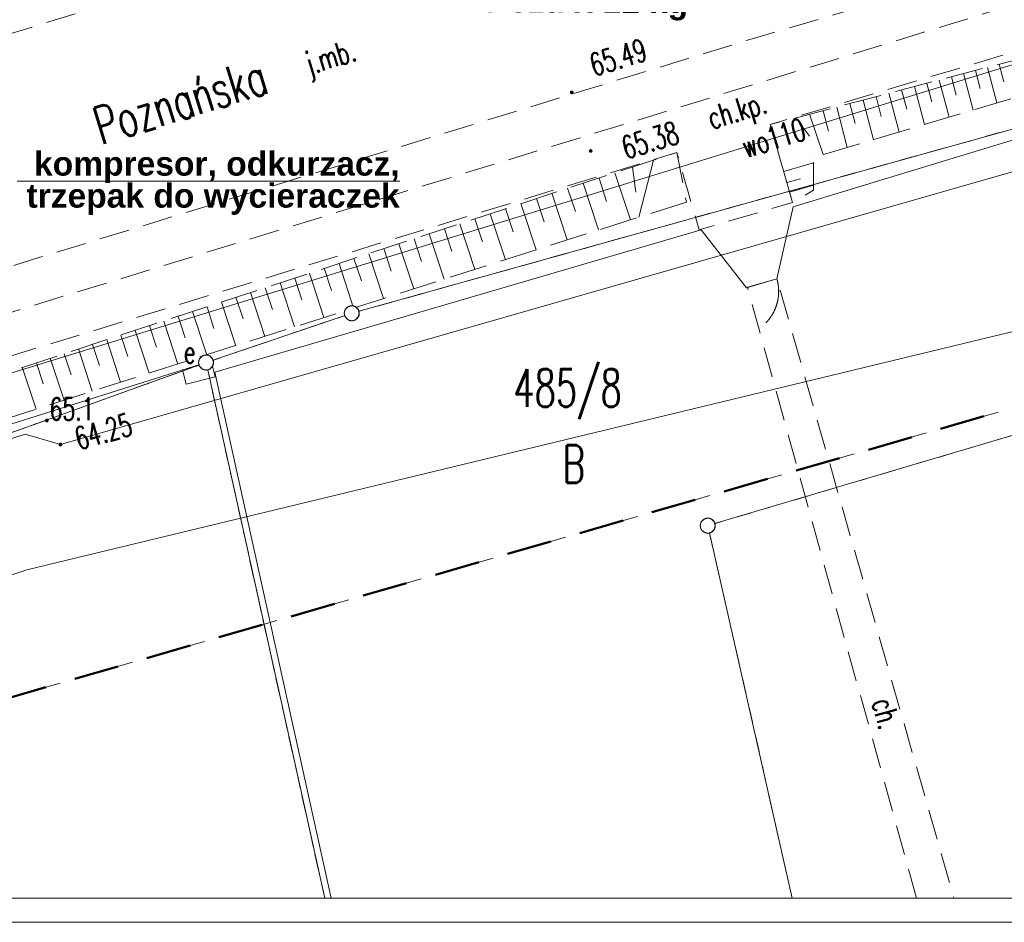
# Model space of a CAD drawing. Header units: millimetres. Extents: x 6487905018 to 6488192500, y 5882180700 to 5882375224.
# Tile 21 of 256: x 6488011405 to 6488044179, y 5882180700 to 5882210738. Entities that reach past the tile are written whole.
import ezdxf
from ezdxf.xclip import XClip

# ---------------------------------------------------------------- set-up
doc = ezdxf.new("R2010")
doc.units = ezdxf.units.MM
doc.header["$MEASUREMENT"] = 0
doc.header["$XCLIPFRAME"] = 2
for name, pattern in [('L_0_03', [1000, 500, -500]), ('L_0_04', [1500, 1000, -500]), ('L_0_05', [1750, 1250, -500]), ('L_0_08', [2500, 1500, -1000]), ('Wipeout_Contour', [1000, 0, -1000])]:
    doc.linetypes.add(name, pattern=pattern)
for name, color, linetype in [('Mapa cyfrowa', 7, 'Continuous'), ('Zamość 06.10._2_202_Punkt_graniczny_stabilizowany_trwale', 7, 'Continuous'), ('Zamość 06.10._2_Mapa cyfrowa', 7, 'Continuous')]:
    doc.layers.add(name, color=color, linetype=linetype)
for name, color, linetype, lineweight in [('OPIS PLAN_Nr_pióra__1', 7, 'Continuous', 0), ('OPIS PLAN_Nr_pióra__7', 7, 'Continuous', 5), ('tabelka i ramka_Nr_pióra__1', 7, 'Continuous', 0), ('teren zielony_Nr_pióra__157', 93, 'Continuous', 0), ('Zakres_Nr_pióra__141', 7, 'Continuous', 50), ('Zamość 06.10._2_000_Inne__niezydentyfikowane__Nr_pióra__7', 7, 'Continuous', 5), ('Zamość 06.10._2_0_Nr_pióra__7', 7, 'Continuous', 5), ('Zamość 06.10._2_202_Punkt_graniczny_stabilizowany_trwale_Nr_pióra__7', 7, 'Continuous', 5), ('Zamość 06.10._2_210_Oznaczenie_uzytku_Nr_pióra__96', 8, 'Continuous', 15), ('Zamość 06.10._2_211_Nr_dzialki_Nr_pióra__96', 8, 'Continuous', 15), ('Zamość 06.10._2_217_Granica_konturu_klasyfikcyjnego_Nr_pióra__96', 8, 'Continuous', 15), ('Zamość 06.10._2_218_Granica_uzytku_Nr_pióra__96', 8, 'Continuous', 15), ('Zamość 06.10._2_219_Linia_granicy_Nr_pióra__96', 8, 'Continuous', 15), ('Zamość 06.10._2_994_Nazwa_ulicy_Nr_pióra__7', 7, 'Continuous', 5), ('Zamość 06.10._2_chodnik__powierzchnia__Atr17_Nr_pióra__7', 7, 'Continuous', 5), ('Zamość 06.10._2_chodnik__powierzchnia__Nr_pióra__7', 7, 'Continuous', 5), ('Zamość 06.10._2_furtka__linia____symbol_Nr_pióra__7', 7, 'Continuous', 5), ('Zamość 06.10._2_furtka__linia__Nr_pióra__7', 7, 'Continuous', 5), ('Zamość 06.10._2_jezdnia__powierzchnia__Atr17_Nr_pióra__7', 7, 'Continuous', 5), ('Zamość 06.10._2_jezdnia__powierzchnia__Nr_pióra__7', 7, 'Continuous', 5), ('Zamość 06.10._2_ogrodzenie_trwale__linia__Nr_pióra__7', 7, 'Continuous', 5), ('Zamość 06.10._2_opis_h_Nr_pióra__7', 7, 'Continuous', 5), ('Zamość 06.10._2_przewod_elektroenergetyczny__linia__Nr_pióra__1', 7, 'Continuous', 0), ('Zamość 06.10._2_przewod_telekomunikacyjny__linia__Nr_pióra__30', 7, 'Continuous', 5), ('Zamość 06.10._2_przewod_wodociagowy__linia__Atr1_Nr_pióra__7', 7, 'Continuous', 5), ('Zamość 06.10._2_przewod_wodociagowy__linia__Nr_pióra__5', 7, 'Continuous', 5), ('Zamość 06.10._2_punkt_o_okreslonej_wysokosci__siec_elektroenergetyczna__Atr2_Nr_pióra__7', 7, 'Continuous', 5), ('Zamość 06.10._2_punkt_o_okreslonej_wysokosci__siec_elektroenergetyczna__Nr_pióra__7', 7, 'Continuous', 5), ('Zamość 06.10._2_punkt_wysokosciowy_naturalny_Atr2_Nr_pióra__7', 7, 'Continuous', 5), ('Zamość 06.10._2_punkt_wysokosciowy_naturalny_Nr_pióra__7', 7, 'Continuous', 5), ('Zamość 06.10._2_rura_ochronna___przewod_elektroenergetyczny__linia__Nr_pióra__7', 7, 'Continuous', 5), ('Zamość 06.10._2_skarpa_nieumocniona__powierzchnia__Nr_pióra__7', 7, 'Continuous', 5), ('Zamość 06.10._2_szafa_elektroenergetyczna__punkt__Atr17_Nr_pióra__7', 7, 'Continuous', 5), ('Zamość 06.10._2_szafa_elektroenergetyczna__punkt__Nr_pióra__7', 7, 'Continuous', 5), ('Zamość 06.10._2_Zakres_Nr_pióra__7', 7, 'Continuous', 5)]:
    doc.layers.add(name, color=color, linetype=linetype, lineweight=lineweight)
doc.styles.add('GENERATED_STYLE_1', font='Simplex.shx')
doc.styles.add('GENERATED_STYLE_2', font='txt')
doc.linetypes.add('L_0_15_SHX', pattern='A,0,[3,PZT Orlen Zamość.pdf1.Shx,S=30.952381,R=0,X=0,Y=2.22045e-16],-7500,0', length=7500)

# ---------------------------------------------------------------- blocks, each defined once
blk = doc.blocks.new('Rysunek_1_2')
at = {"color": 254, "linetype": 'Wipeout_Contour', "lineweight": 0, "ltscale": 70061284114.24681}
blk.add_wipeout([(6487915525.867126, 5882181505.900702), (6488146644.289524, 5882181505.900702), (6488146644.289524, 5882373115.540435), (6488107628.768834, 5882373115.540435), (6488107628.768834, 5882320263.490532), (6488101226.436201, 5882320263.490532), (6488101226.436201, 5882373115.540435), (6487915525.867126, 5882373115.540435)], dxfattribs=at).dxf.layer = 'Zamość 06.10._2_Mapa cyfrowa'
at = {"layer": 'Zamość 06.10._2_0_Nr_pióra__7', "linetype": 'Continuous'}
for points in [[(6488029780.000001, 5882208274.723075, 1), (6488029780.000001, 5882208365.276926, 1)], [(6488030410, 5882206324.723074, 1), (6488030410, 5882206415.276926, 1)]]:
    blk.add_hatch(color=256, dxfattribs=at).paths.add_polyline_path(points)
at = {"layer": 'Zamość 06.10._2_punkt_o_okreslonej_wysokosci__siec_elektroenergetyczna__Nr_pióra__7', "linetype": 'Continuous'}
blk.add_hatch(color=256, dxfattribs=at).paths.add_polyline_path([(6488012760, 5882196555, 1), (6488012760, 5882196645, 1)])
at = {"layer": 'Zamość 06.10._2_punkt_wysokosciowy_naturalny_Nr_pióra__7', "linetype": 'Continuous'}
blk.add_hatch(color=256, dxfattribs=at).paths.add_polyline_path([(6488012310, 5882197355.000001, 1), (6488012310, 5882197445, 1)])
at = {"layer": 'Zamość 06.10._2_000_Inne__niezydentyfikowane__Nr_pióra__7', "linetype": 'Continuous', "flags": 128}
for points in [[(6488044010, 5882209260), (6488044160, 5882208670)], [(6488042820.000001, 5882208950), (6488043140, 5882207730.000001)], [(6488043220, 5882209050), (6488043380, 5882208450)], [(6488043620, 5882209150.000001), (6488043930, 5882207970)], [(6488041600, 5882208620), (6488041770, 5882208000)], [(6488042010, 5882208730.000001), (6488042340, 5882207490)], [(6488042420, 5882208840), (6488042580, 5882208230.000001)], [(6488040340, 5882208290), (6488040680, 5882207000)], [(6488040760, 5882208400.000001), (6488040930, 5882207760)], [(6488041190.000001, 5882208510), (6488041520, 5882207250)], [(6488039040, 5882207950), (6488039210, 5882207280)], [(6488039480.000001, 5882208060), (6488039820.000001, 5882206740)], [(6488039910, 5882208180), (6488040080, 5882207520)], [(6488037700, 5882207590), (6488038150.000001, 5882206250)], [(6488038150.000001, 5882207710), (6488038330, 5882207030)], [(6488038600, 5882207830), (6488038950, 5882206480.000001)], [(6488037240.000001, 5882207470), (6488037700, 5882206860)], [(6488032500, 5882206060), (6488032010, 5882204170)], [(6488036840, 5882205690.000001), (6488037830, 5882205970)], [(6488031220, 5882205640), (6488031740.000001, 5882204080)], [(6488031800, 5882205830), (6488031910, 5882205000)], [(6488030160, 5882205300), (6488030670, 5882203740)], [(6488030690.000001, 5882205470), (6488030940.000001, 5882204690.000001)], [(6488036940.000001, 5882205320), (6488037390, 5882205440.000001)], [(6488029120, 5882204960), (6488029630, 5882203410)], [(6488029640, 5882205130), (6488029900.000001, 5882204350)], [(6488037030.000001, 5882205000), (6488037830, 5882205230.000001)], [(6488028090, 5882204620), (6488028600, 5882203080)], [(6488028610.000001, 5882204790), (6488028860.000001, 5882204010)], [(6488027580, 5882204450), (6488027830, 5882203680)], [(6488026560, 5882204110), (6488026810, 5882203350)], [(6488027070.000001, 5882204280), (6488027570.000001, 5882202750)], [(6488025540, 5882203780), (6488025790, 5882203020)], [(6488026050, 5882203950), (6488026550, 5882202430)], [(6488024530.000001, 5882203450), (6488024780.000001, 5882202690.000001)], [(6488025040, 5882203610), (6488025530.000001, 5882202100)], [(6488023530.000001, 5882203120), (6488023770, 5882202370)], [(6488024030.000001, 5882203280), (6488024520, 5882201780)], [(6488022530.000001, 5882202790), (6488022780.000001, 5882202050)], [(6488023030.000001, 5882202950), (6488023520, 5882201460)], [(6488021540, 5882202470), (6488021780.000001, 5882201730.000001)], [(6488022040, 5882202630), (6488022520, 5882201140)], [(6488020560, 5882202140), (6488020800, 5882201410)], [(6488021050, 5882202300), (6488021530.000001, 5882200830)], [(6488019580, 5882201820), (6488019820.000001, 5882201090)], [(6488020070.000001, 5882201980.000001), (6488020550, 5882200520)], [(6488018120, 5882201340), (6488018600, 5882199890)], [(6488018600, 5882201500), (6488018840, 5882200780)], [(6488019090, 5882201660), (6488019570.000001, 5882200200)], [(6488017160, 5882201030), (6488017630, 5882199590)], [(6488017640, 5882201180), (6488017870, 5882200460)], [(6488016200, 5882200710), (6488016670, 5882199280)], [(6488016680, 5882200870), (6488016910, 5882200150.000001)], [(6488015250, 5882200400.000001), (6488015710, 5882198980.000001)], [(6488015720, 5882200550), (6488015960, 5882199840)], [(6488014300, 5882200090), (6488014760, 5882198680)], [(6488014770, 5882200240), (6488015000, 5882199530)], [(6488013360.000001, 5882199780), (6488013820.000001, 5882198380)], [(6488013830, 5882199930), (6488014060, 5882199230.000001)], [(6488012420, 5882199470), (6488012880, 5882198080)], [(6488012890, 5882199620), (6488013120, 5882198920)], [(6488011490.000001, 5882199170), (6488011950, 5882197780)], [(6488011960, 5882199320), (6488012190.000001, 5882198620)]]:
    blk.add_lwpolyline(points, dxfattribs=at)
at = {"layer": 'Zamość 06.10._2_0_Nr_pióra__7', "linetype": 'Continuous'}
for p, q in [((6488035940.000001, 5882210150.000001), (6488035940.05, 5882210150.000001)), ((6488044010, 5882209260), (6488044010.05, 5882209260)), ((6488042820.000001, 5882208950), (6488042820.05, 5882208950)), ((6488043220, 5882209050), (6488043220.05, 5882209050)), ((6488043620, 5882209150.000001), (6488043620.05, 5882209150.000001)), ((6488041600, 5882208620), (6488041600.05, 5882208620)), ((6488042010, 5882208730.000001), (6488042010.05, 5882208730.000001)), ((6488042420, 5882208840), (6488042420.05, 5882208840)), ((6488044160, 5882208670), (6488044160.05, 5882208670)), ((6488029780.000001, 5882208320), (6488029780.05, 5882208320)), ((6488040340, 5882208290), (6488040340.05, 5882208290)), ((6488040760, 5882208400.000001), (6488040760.05, 5882208400.000001)), ((6488041190.000001, 5882208510), (6488041190.05, 5882208510)), ((6488042580, 5882208230.000001), (6488042580.05, 5882208230.000001)), ((6488043380, 5882208450), (6488043380.05, 5882208450)), ((6488039040, 5882207950), (6488039040.05, 5882207950)), ((6488039480.000001, 5882208060), (6488039480.05, 5882208060)), ((6488039910, 5882208180), (6488039910.05, 5882208180)), ((6488041770, 5882208000), (6488041770.05, 5882208000)), ((6488043930, 5882207970), (6488043930.05, 5882207970)), ((6488032800, 5882207650.000001), (6488032800.05, 5882207650.000001)), ((6488037700, 5882207590), (6488037700.05, 5882207590)), ((6488038150.000001, 5882207710), (6488038150.05, 5882207710)), ((6488038600, 5882207830), (6488038600.05, 5882207830)), ((6488040930, 5882207760), (6488040930.05, 5882207760)), ((6488043140, 5882207730.000001), (6488043140.05, 5882207730.000001)), ((6488036390, 5882207250), (6488036390.05, 5882207250)), ((6488037240.000001, 5882207470), (6488037240.05, 5882207470)), ((6488039210, 5882207280), (6488039210.05, 5882207280)), ((6488040080, 5882207520), (6488040080.05, 5882207520)), ((6488041520, 5882207250), (6488041520.05, 5882207250)), ((6488042340, 5882207490), (6488042340.05, 5882207490)), ((6488038330, 5882207030), (6488038330.05, 5882207030)), ((6488040680, 5882207000), (6488040680.05, 5882207000)), ((6488037700, 5882206860), (6488037700.05, 5882206860)), ((6488039820.000001, 5882206740), (6488039820.05, 5882206740)), ((6488030410, 5882206370), (6488030410.05, 5882206370)), ((6488033280.000001, 5882206320), (6488033280.05, 5882206320)), ((6488038950, 5882206480.000001), (6488038950.05, 5882206480.000001)), ((6488032500, 5882206060), (6488032500.05, 5882206060)), ((6488037830, 5882206150.000001), (6488037830.05, 5882206150.000001)), ((6488037830, 5882205970), (6488037830.05, 5882205970)), ((6488038150.000001, 5882206250), (6488038150.05, 5882206250)), ((6488031220, 5882205640), (6488031220.05, 5882205640)), ((6488031800, 5882205830), (6488031800.05, 5882205830)), ((6488036840, 5882205690.000001), (6488036840.05, 5882205690.000001)), ((6488030160, 5882205300), (6488030160.05, 5882205300)), ((6488030690.000001, 5882205470), (6488030690.05, 5882205470)), ((6488036940.000001, 5882205320), (6488036940.05, 5882205320)), ((6488037390, 5882205440.000001), (6488037390.05, 5882205440.000001)), ((6488029120, 5882204960), (6488029120.05, 5882204960)), ((6488029640, 5882205130), (6488029640.05, 5882205130)), ((6488031910, 5882205000), (6488031910.05, 5882205000)), ((6488037030.000001, 5882205000), (6488037030.05, 5882205000)), ((6488037830, 5882205230.000001), (6488037830.05, 5882205230.000001)), ((6488037830, 5882205070), (6488037830.05, 5882205070)), ((6488028090, 5882204620), (6488028090.05, 5882204620)), ((6488028610.000001, 5882204790), (6488028610.05, 5882204790)), ((6488030940.000001, 5882204690.000001), (6488030940.05, 5882204690.000001)), ((6488033600, 5882204670), (6488033600.05, 5882204670)), ((6488037130, 5882204650.000001), (6488037130.05, 5882204650.000001)), ((6488027580, 5882204450), (6488027580.05, 5882204450)), ((6488029900.000001, 5882204350), (6488029900.05, 5882204350)), ((6488037150.000001, 5882204510), (6488037150.05, 5882204510)), ((6488026560, 5882204110), (6488026560.05, 5882204110)), ((6488027070.000001, 5882204280), (6488027070.05, 5882204280)), ((6488028860.000001, 5882204010), (6488028860.05, 5882204010)), ((6488031740.000001, 5882204080), (6488031740.05, 5882204080)), ((6488032010, 5882204170), (6488032010.05, 5882204170)), ((6488025540, 5882203780), (6488025540.05, 5882203780)), ((6488026050, 5882203950), (6488026050.05, 5882203950)), ((6488027830, 5882203680), (6488027830.05, 5882203680)), ((6488030670, 5882203740), (6488030670.05, 5882203740)), ((6488034020, 5882203750), (6488034020.05, 5882203750)), ((6488034090, 5882203750), (6488034090.05, 5882203750)), ((6488024530.000001, 5882203450), (6488024530.05, 5882203450)), ((6488025040, 5882203610), (6488025040.05, 5882203610)), ((6488026810, 5882203350), (6488026810.05, 5882203350)), ((6488029630, 5882203410), (6488029630.05, 5882203410)), ((6488023530.000001, 5882203120), (6488023530.05, 5882203120)), ((6488024030.000001, 5882203280), (6488024030.05, 5882203280)), ((6488025790, 5882203020), (6488025790.05, 5882203020)), ((6488028600, 5882203080), (6488028600.05, 5882203080)), ((6488012080, 5882202830), (6488012080.05, 5882202830)), ((6488022530.000001, 5882202790), (6488022530.05, 5882202790)), ((6488023030.000001, 5882202950), (6488023030.05, 5882202950)), ((6488024780.000001, 5882202690.000001), (6488024780.05, 5882202690.000001)), ((6488027570.000001, 5882202750), (6488027570.05, 5882202750)), ((6488021540, 5882202470), (6488021540.05, 5882202470)), ((6488022040, 5882202630), (6488022040.05, 5882202630)), ((6488023770, 5882202370), (6488023770.05, 5882202370)), ((6488026550, 5882202430), (6488026550.05, 5882202430)), ((6488020560, 5882202140), (6488020560.05, 5882202140)), ((6488021050, 5882202300), (6488021050.05, 5882202300)), ((6488022780.000001, 5882202050), (6488022780.05, 5882202050)), ((6488025530.000001, 5882202100), (6488025530.05, 5882202100)), ((6488036610.000001, 5882202110), (6488036610.05, 5882202110)), ((6488019580, 5882201820), (6488019580.05, 5882201820)), ((6488020070.000001, 5882201980.000001), (6488020070.05, 5882201980.000001)), ((6488021780.000001, 5882201730.000001), (6488021780.05, 5882201730.000001)), ((6488024520, 5882201780), (6488024520.05, 5882201780)), ((6488035600, 5882201820), (6488035600.05, 5882201820)), ((6488035630, 5882201840), (6488035630.05, 5882201840)), ((6488018120, 5882201340), (6488018120.05, 5882201340)), ((6488018600, 5882201500), (6488018600.05, 5882201500)), ((6488019090, 5882201660), (6488019090.05, 5882201660)), ((6488020800, 5882201410), (6488020800.05, 5882201410)), ((6488023520, 5882201460), (6488023520.05, 5882201460)), ((6488017160, 5882201030), (6488017160.05, 5882201030)), ((6488017640, 5882201180), (6488017640.05, 5882201180)), ((6488019820.000001, 5882201090), (6488019820.05, 5882201090)), ((6488036624.098012, 5882201332.704735), (6488036624.148011, 5882201332.704735)), ((6488016200, 5882200710), (6488016200.05, 5882200710)), ((6488016680, 5882200870), (6488016680.05, 5882200870)), ((6488018840, 5882200780), (6488018840.05, 5882200780)), ((6488021530.000001, 5882200830), (6488021530.05, 5882200830)), ((6488015250, 5882200400.000001), (6488015250.05, 5882200400.000001)), ((6488015720, 5882200550), (6488015720.05, 5882200550)), ((6488017870, 5882200460), (6488017870.05, 5882200460)), ((6488020550, 5882200520), (6488020550.05, 5882200520)), ((6488036247.901197, 5882200653.468664), (6488036247.951198, 5882200653.468664)), ((6488014300, 5882200090), (6488014300.05, 5882200090)), ((6488014770, 5882200240), (6488014770.05, 5882200240)), ((6488016910, 5882200150.000001), (6488016910.05, 5882200150.000001)), ((6488019570.000001, 5882200200), (6488019570.05, 5882200200)), ((6488013360.000001, 5882199780), (6488013360.05, 5882199780)), ((6488013830, 5882199930), (6488013830.05, 5882199930)), ((6488015960, 5882199840), (6488015960.05, 5882199840)), ((6488018600, 5882199890), (6488018600.05, 5882199890)), ((6488012420, 5882199470), (6488012420.05, 5882199470)), ((6488012890, 5882199620), (6488012890.05, 5882199620)), ((6488015000, 5882199530), (6488015000.05, 5882199530)), ((6488011490.000001, 5882199170), (6488011490.05, 5882199170)), ((6488011960, 5882199320), (6488011960.05, 5882199320)), ((6488014060, 5882199230.000001), (6488014060.05, 5882199230.000001)), ((6488016670, 5882199280), (6488016670.05, 5882199280)), ((6488016823.575043, 5882199087.982054), (6488016823.625042, 5882199087.982054)), ((6488013120, 5882198920), (6488013120.05, 5882198920)), ((6488015710, 5882198980.000001), (6488015710.05, 5882198980.000001)), ((6488017916.424958, 5882198852.017945), (6488017916.474958, 5882198852.017945)), ((6488012190.000001, 5882198620), (6488012190.05, 5882198620)), ((6488014760, 5882198680), (6488014760.05, 5882198680)), ((6488016947.759382, 5882198603.649266), (6488016947.809381, 5882198603.649266)), ((6488012880, 5882198080), (6488012880.05, 5882198080)), ((6488013820.000001, 5882198380), (6488013820.05, 5882198380)), ((6488011950, 5882197780), (6488011950.05, 5882197780)), ((6488012310, 5882197400.000001), (6488012310.05, 5882197400.000001)), ((6488011590, 5882196940.000001), (6488011590.05, 5882196940.000001)), ((6488012760, 5882196600), (6488012760.05, 5882196600)), ((6488012760, 5882196600), (6488012760.05, 5882196600)), ((6488011640, 5882192430), (6488011640.05, 5882192430))]:
    blk.add_line(p, q, dxfattribs=at)
for centre in [(6488029780.000001, 5882208320), (6488030410, 5882206370)]:
    blk.add_circle(centre, 45.276926, dxfattribs=at)
at = {"layer": 'Zamość 06.10._2_202_Punkt_graniczny_stabilizowany_trwale_Nr_pióra__7', "linetype": 'Continuous'}
for p, q in [((6488022460, 5882200970), (6488022460.05, 5882200970)), ((6488017610.000001, 5882199330), (6488017610.05, 5882199330)), ((6488034310, 5882193900.000001), (6488034310.05, 5882193900.000001))]:
    blk.add_line(p, q, dxfattribs=at)
at = {"layer": 'Zamość 06.10._2_217_Granica_konturu_klasyfikcyjnego_Nr_pióra__96', "linetype": 'L_0_03', "flags": 128}
for points in [[(6488017610.000001, 5882199330), (6487996810, 5882191830)], [(6488021557.218303, 5882181505.900702), (6488017610.000001, 5882199330)]]:
    blk.add_lwpolyline(points, dxfattribs=at)
at = {"layer": 'Zamość 06.10._2_218_Granica_uzytku_Nr_pióra__96', "linetype": 'L_0_03', "flags": 128}
for points in [[(6488063290, 5882212350), (6488022460, 5882200970)], [(6488022460, 5882200970), (6488063290, 5882212350)], [(6488022460, 5882200970), (6488017610.000001, 5882199330)], [(6488017610.000001, 5882199330), (6488022460, 5882200970)], [(6488034310, 5882193900.000001), (6488057330, 5882200720)], [(6488017610.000001, 5882199330), (6487996810, 5882191830)], [(6487996810, 5882191830), (6488017610.000001, 5882199330)], [(6488021557.218303, 5882181505.900702), (6488017610.000001, 5882199330)], [(6488017610.000001, 5882199330), (6488021557.218303, 5882181505.900702)], [(6488037119.329174, 5882181505.900702), (6488034310, 5882193900.000001)]]:
    blk.add_lwpolyline(points, dxfattribs=at)
at = {"layer": 'Zamość 06.10._2_219_Linia_granicy_Nr_pióra__96', "linetype": 'Continuous', "flags": 128}
for points in [[(6488022460, 5882200970), (6488063290, 5882212350)], [(6488017610.000001, 5882199330), (6488022460, 5882200970)], [(6488034310, 5882193900.000001), (6488057330, 5882200720)], [(6487968870, 5882181770), (6488017610.000001, 5882199330)], [(6487970110.000001, 5882184340), (6488017610.000001, 5882199330)], [(6488017610.000001, 5882199330), (6488021556.449422, 5882181505.900702)], [(6488034310, 5882193900.000001), (6488037119.329174, 5882181505.900702)]]:
    blk.add_lwpolyline(points, dxfattribs=at)
at = {"layer": 'Zamość 06.10._2_chodnik__powierzchnia__Nr_pióra__7', "linetype": 'L_0_04', "flags": 128}
blk.add_lwpolyline([(6488050520, 5882213090), (6488051300, 5882212760), (6488052220, 5882211970), (6488036390, 5882207250), (6488037130, 5882204650.000001), (6488034020, 5882203750), (6488033280.000001, 5882206320), (6488009550, 5882199070), (6487990500, 5882192600), (6487990680, 5882193600), (6487990840, 5882194250), (6488009130, 5882200390), (6488032800, 5882207650.000001)], close=True, dxfattribs=at)
blk.add_lwpolyline([(6488041252.150425, 5882181505.900702), (6488035630, 5882201840), (6488036610.000001, 5882202110), (6488042502.707196, 5882181505.900702)], dxfattribs=at)
at = {"layer": 'Zamość 06.10._2_furtka__linia____symbol_Nr_pióra__7', "linetype": 'Continuous'}
blk.add_arc((6488035168.526716, 5882201695.080134), 1500.001242, 316.0200126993, 16.0581624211, dxfattribs=at)
at = {"layer": 'Zamość 06.10._2_furtka__linia__Nr_pióra__7', "linetype": 'Continuous', "flags": 128}
blk.add_lwpolyline([(6488036610.000001, 5882202110), (6488035600, 5882201820)], dxfattribs=at)
at = {"layer": 'Zamość 06.10._2_furtka__linia__Nr_pióra__7', "linetype": 'Continuous'}
blk.add_arc((6488035168.251867, 5882201696.040676), 1500, 316.0016393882, 16.0200000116, dxfattribs=at)
at = {"layer": 'Zamość 06.10._2_jezdnia__powierzchnia__Nr_pióra__7', "linetype": 'L_0_04', "flags": 128}
blk.add_lwpolyline([(6487937199.926741, 5882181505.900702), (6487944120, 5882186480.000001), (6487955420, 5882192270), (6487968700, 5882197150.000001), (6487987180, 5882202890), (6488010660, 5882210140), (6488034760, 5882217530), (6488040000, 5882219130), (6488059610.000001, 5882225210), (6488075310, 5882230370), (6488081470, 5882233630), (6488086160, 5882236070), (6488088060, 5882236830), (6488096848.98959, 5882239382.959795), (6488095756.069768, 5882228162.316289), (6488092220, 5882227070), (6488065320.000001, 5882218790), (6488063880, 5882216950), (6488050800, 5882212990), (6488048420, 5882213800), (6488035940.000001, 5882210150.000001), (6488012080, 5882202830), (6487993710, 5882197150.000001), (6487982400.000001, 5882193450), (6487970620, 5882189820), (6487957710, 5882185050), (6487951012.646, 5882181505.900702)], dxfattribs=at)
at = {"layer": 'Zamość 06.10._2_ogrodzenie_trwale__linia__Nr_pióra__7', "linetype": 'L_0_15_SHX'}
blk.add_line((6488034090, 5882203750), (6488035600, 5882201820), dxfattribs=at)
at = {"layer": 'Zamość 06.10._2_ogrodzenie_trwale__linia__Nr_pióra__7', "linetype": 'Continuous'}
blk.add_line((6488034090, 5882203750), (6488035600, 5882201820), dxfattribs=at)
at = {"layer": 'Zamość 06.10._2_ogrodzenie_trwale__linia__Nr_pióra__7', "linetype": 'L_0_15_SHX', "flags": 128}
for points in [[(6488036610.000001, 5882202110), (6488037150.000001, 5882204510), (6488053490.000001, 5882209480.000001)], [(6488021777.316206, 5882181505.900702), (6488017900.000001, 5882199010), (6488034090, 5882203750)]]:
    blk.add_lwpolyline(points, dxfattribs=at)
at = {"layer": 'Zamość 06.10._2_ogrodzenie_trwale__linia__Nr_pióra__7', "linetype": 'Continuous', "flags": 128}
for points in [[(6488036610.000001, 5882202110), (6488037150.000001, 5882204510), (6488053490.000001, 5882209480.000001)], [(6488021777.316206, 5882181505.900702), (6488017900.000001, 5882199010), (6488034090, 5882203750)]]:
    blk.add_lwpolyline(points, dxfattribs=at)
at = {"layer": 'Zamość 06.10._2_przewod_elektroenergetyczny__linia__Nr_pióra__1', "linetype": 'Continuous', "flags": 128}
blk.add_lwpolyline([(6487966584.735785, 5882181505.900702), (6487969110.000001, 5882182650.000001), (6487969400.000001, 5882182640), (6487973710, 5882184040), (6487980090, 5882186310), (6487982110.000001, 5882187090), (6487986770, 5882188870), (6487992300, 5882190680), (6488011590, 5882196940.000001), (6488012760, 5882196600), (6488070050, 5882213020), (6488088720, 5882218650.000001), (6488095014.036757, 5882220544.110717)], dxfattribs=at)
at = {"layer": 'Zamość 06.10._2_przewod_telekomunikacyjny__linia__Nr_pióra__30', "linetype": 'Continuous', "flags": 128}
blk.add_lwpolyline([(6487978615.605294, 5882181505.900702), (6487978790, 5882181590), (6488011640, 5882192430), (6488047410, 5882201070), (6488078060, 5882210450), (6488094651.428349, 5882216821.331065)], dxfattribs=at)
at = {"layer": 'Zamość 06.10._2_przewod_wodociagowy__linia__Nr_pióra__5', "linetype": 'Continuous', "flags": 128}
blk.add_lwpolyline([(6487961888.490653, 5882181505.900702), (6487970920, 5882184990), (6487985810, 5882190440.000001), (6488011250, 5882199020), (6488052190.000001, 5882211630), (6488091710, 5882222110), (6488092020, 5882222160)], dxfattribs=at)
at = {"layer": 'Zamość 06.10._2_punkt_o_okreslonej_wysokosci__siec_elektroenergetyczna__Nr_pióra__7', "linetype": 'Continuous'}
blk.add_circle((6488012760, 5882196600), 45, dxfattribs=at)
at = {"layer": 'Zamość 06.10._2_punkt_wysokosciowy_naturalny_Nr_pióra__7', "linetype": 'Continuous'}
blk.add_circle((6488012310, 5882197400.000001), 45, dxfattribs=at)
at = {"layer": 'Zamość 06.10._2_rura_ochronna___przewod_elektroenergetyczny__linia__Nr_pióra__7', "linetype": 'Continuous', "flags": 128}
blk.add_lwpolyline([(6488012760, 5882196600), (6488070050, 5882213020)], dxfattribs=at)
at = {"layer": 'Zamość 06.10._2_skarpa_nieumocniona__powierzchnia__Nr_pióra__7', "linetype": 'L_0_05', "flags": 128}
for points in [[(6488051100, 5882210100), (6488037830, 5882206150.000001), (6488037830, 5882205070), (6488037130, 5882204650.000001), (6488036390, 5882207250), (6488050470, 5882210960)], [(6488033600, 5882204670), (6487995830, 5882192650.000001), (6487995490.000001, 5882193910), (6488033280.000001, 5882206320)]]:
    blk.add_lwpolyline(points, close=True, dxfattribs=at)
at = {"layer": 'Zamość 06.10._2_szafa_elektroenergetyczna__punkt__Nr_pióra__7', "linetype": 'Continuous', "flags": 128}
for points in [[(6488016823.575043, 5882199087.982054), (6488017792.240619, 5882199336.350734)], [(6488016947.759382, 5882198603.649266), (6488016823.575043, 5882199087.982054)], [(6488017916.424958, 5882198852.017945), (6488017792.240619, 5882199336.350734)], [(6488016947.759382, 5882198603.649266), (6488017916.424958, 5882198852.017945)]]:
    blk.add_lwpolyline(points, dxfattribs=at)
at = {"layer": 'Zamość 06.10._2_Zakres_Nr_pióra__7', "linetype": 'L_0_08', "flags": 128}
blk.add_lwpolyline([(6488077770, 5882227680), (6488077390, 5882225350), (6488057910, 5882201700), (6487991970, 5882182660), (6487963899.999999, 5882191899.999999), (6487948427.806409, 5882211665.206947), (6487975970, 5882326920), (6488001880, 5882346970), (6488049600, 5882347290), (6488064120, 5882347940.000001), (6488083499.999998, 5882337899.999999), (6488088499.999998, 5882318799.999999), (6488077780.000001, 5882227750)], close=True, dxfattribs=at)
at = {"layer": 'Zamość 06.10._2_210_Oznaczenie_uzytku_Nr_pióra__96', "linetype": 'Continuous', "insert": (6488029477.142854, 5882196574.041664), "char_height": 1250, "attachment_point": 1, "style": 'GENERATED_STYLE_1'}
blk.add_mtext('\\A1;{\\W0.660000x;\\FSimplex.shx;B}', dxfattribs=at)
at = {"layer": 'Zamość 06.10._2_211_Nr_dzialki_Nr_pióra__96', "linetype": 'Continuous', "insert": (6488027837.857141, 5882199108.898807), "char_height": 1250, "attachment_point": 1, "style": 'GENERATED_STYLE_1'}
blk.add_mtext('\\A1;{\\W0.660000x;\\FSimplex.shx;485/8}', dxfattribs=at)
at = {"layer": 'Zamość 06.10._2_994_Nazwa_ulicy_Nr_pióra__7', "linetype": 'Continuous', "insert": (6488013745.962935, 5882207759.882106), "char_height": 1250, "attachment_point": 1, "rotation": 17.200000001, "style": 'GENERATED_STYLE_1'}
blk.add_mtext('\\A1;{\\W0.660000x;\\FSimplex.shx;Poznańska}', dxfattribs=at)
at = {"layer": 'Zamość 06.10._2_chodnik__powierzchnia__Atr17_Nr_pióra__7', "linetype": 'Continuous', "char_height": 750, "attachment_point": 1, "style": 'GENERATED_STYLE_1'}
for s, insert, rotation in [('\\A1;{\\W0.660000x;\\FSimplex.shx;ch.kp.}', (6488034227.27442, 5882207798.447646), 17.0999999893), ('\\A1;{\\W0.660000x;\\FSimplex.shx;ch.}', (6488040481.022478, 5882188231.977955), 285.4999999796)]:
    blk.add_mtext(s, dxfattribs=dict(at, insert=insert, rotation=rotation))
at = {"layer": 'Zamość 06.10._2_jezdnia__powierzchnia__Atr17_Nr_pióra__7', "linetype": 'Continuous', "insert": (6488020835.118798, 5882209618.235843), "char_height": 750, "attachment_point": 1, "rotation": 17.1000000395, "style": 'GENERATED_STYLE_1'}
blk.add_mtext('\\A1;{\\W0.660000x;\\FSimplex.shx;j.mb.}', dxfattribs=at)
at = {"layer": 'Zamość 06.10._2_opis_h_Nr_pióra__7', "linetype": 'Continuous', "char_height": 750, "attachment_point": 1, "style": 'GENERATED_STYLE_1'}
for s, insert, rotation in [('\\A1;{\\W0.660000x;\\FSimplex.shx;65.49}', (6488030302.347609, 5882209562.98063), 17.1000000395), ('\\A1;{\\W0.660000x;\\FSimplex.shx;65.38}', (6488031367.640334, 5882206805.776355), 17.0999999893)]:
    blk.add_mtext(s, dxfattribs=dict(at, insert=insert, rotation=rotation))
at = {"layer": 'Zamość 06.10._2_przewod_wodociagowy__linia__Atr1_Nr_pióra__7', "linetype": 'Continuous', "insert": (6488035364.72696, 5882206847.231205), "char_height": 750, "attachment_point": 1, "rotation": 17.0999999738, "style": 'GENERATED_STYLE_1'}
blk.add_mtext('\\A1;{\\W0.660000x;\\FSimplex.shx;wo110}', dxfattribs=at)
at = {"layer": 'Zamość 06.10._2_punkt_o_okreslonej_wysokosci__siec_elektroenergetyczna__Atr2_Nr_pióra__7', "linetype": 'Continuous', "insert": (6488013170.035856, 5882197131.877571), "char_height": 750, "attachment_point": 1, "rotation": 15.9999999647, "style": 'GENERATED_STYLE_1'}
blk.add_mtext('\\A1;{\\W0.660000x;\\FSimplex.shx;64.25}', dxfattribs=at)
at = {"layer": 'Zamość 06.10._2_punkt_wysokosciowy_naturalny_Atr2_Nr_pióra__7', "linetype": 'Continuous', "insert": (6488012404.285714, 5882198158.425001), "char_height": 750, "attachment_point": 1, "style": 'GENERATED_STYLE_1'}
blk.add_mtext('\\A1;{\\W0.660000x;\\FSimplex.shx;65.1}', dxfattribs=at)
at = {"color": 254, "linetype": 'Wipeout_Contour', "lineweight": 0, "ltscale": 105090628563.076}
blk.add_wipeout([(6488022460, 5882200720), (6488022585, 5882200753.493649), (6488022676.506351, 5882200845), (6488022710, 5882200970), (6488022676.506351, 5882201095), (6488022585, 5882201186.506351), (6488022460, 5882201220), (6488022335, 5882201186.506351), (6488022243.493649, 5882201095), (6488022210, 5882200970), (6488022243.493649, 5882200845), (6488022335, 5882200753.493649)], dxfattribs=at).dxf.layer = 'Zamość 06.10._2_202_Punkt_graniczny_stabilizowany_trwale'
at = {"color": 254, "linetype": 'Wipeout_Contour', "lineweight": 0, "ltscale": 105090572227.1758}
blk.add_wipeout([(6488017610.000001, 5882199080), (6488017735.000001, 5882199113.493649), (6488017826.506351, 5882199205), (6488017860.000001, 5882199330), (6488017826.506351, 5882199455), (6488017735.000001, 5882199546.506351), (6488017610.000001, 5882199580), (6488017485.000001, 5882199546.506351), (6488017393.493649, 5882199455), (6488017360.000001, 5882199330), (6488017393.493649, 5882199205), (6488017485.000001, 5882199113.493649)], dxfattribs=at).dxf.layer = 'Zamość 06.10._2_202_Punkt_graniczny_stabilizowany_trwale'
at = {"color": 254, "linetype": 'Wipeout_Contour', "lineweight": 0, "ltscale": 105090676927.2639}
blk.add_wipeout([(6488034310, 5882193650.000001), (6488034435, 5882193683.493649), (6488034526.506351, 5882193775.000001), (6488034560, 5882193900.000001), (6488034526.506351, 5882194025.000001), (6488034435, 5882194116.506351), (6488034310, 5882194150.000001), (6488034185, 5882194116.506351), (6488034093.493649, 5882194025.000001), (6488034060, 5882193900.000001), (6488034093.493649, 5882193775.000001), (6488034185, 5882193683.493649)], dxfattribs=at).dxf.layer = 'Zamość 06.10._2_202_Punkt_graniczny_stabilizowany_trwale'
at = {"layer": 'Zamość 06.10._2_0_Nr_pióra__7', "linetype": 'Continuous'}
for p, q in [((6488022520, 5882201140), (6488022520.05, 5882201140)), ((6488017630, 5882199590), (6488017630.05, 5882199590)), ((6488017792.240619, 5882199336.350734), (6488017792.290619, 5882199336.350734)), ((6488017900.000001, 5882199010), (6488017900.05, 5882199010))]:
    blk.add_line(p, q, dxfattribs=at)
at = {"layer": 'Zamość 06.10._2_202_Punkt_graniczny_stabilizowany_trwale_Nr_pióra__7', "linetype": 'Continuous'}
for p, q in [((6488022243.493649, 5882201095), (6488022210, 5882200970)), ((6488022335, 5882201186.506351), (6488022243.493649, 5882201095)), ((6488022460, 5882201220), (6488022335, 5882201186.506351)), ((6488022585, 5882201186.506351), (6488022460, 5882201220)), ((6488022676.506351, 5882201095), (6488022585, 5882201186.506351)), ((6488022710, 5882200970), (6488022676.506351, 5882201095)), ((6488022210, 5882200970), (6488022243.493649, 5882200845)), ((6488022243.493649, 5882200845), (6488022335, 5882200753.493649)), ((6488022335, 5882200753.493649), (6488022460, 5882200720)), ((6488022460, 5882200720), (6488022585, 5882200753.493649)), ((6488022585, 5882200753.493649), (6488022676.506351, 5882200845)), ((6488022676.506351, 5882200845), (6488022710, 5882200970)), ((6488017393.493649, 5882199455), (6488017360.000001, 5882199330)), ((6488017485.000001, 5882199546.506351), (6488017393.493649, 5882199455)), ((6488017610.000001, 5882199580), (6488017485.000001, 5882199546.506351)), ((6488017735.000001, 5882199546.506351), (6488017610.000001, 5882199580)), ((6488017826.506351, 5882199455), (6488017735.000001, 5882199546.506351)), ((6488017860.000001, 5882199330), (6488017826.506351, 5882199455)), ((6488017360.000001, 5882199330), (6488017393.493649, 5882199205)), ((6488017393.493649, 5882199205), (6488017485.000001, 5882199113.493649)), ((6488017485.000001, 5882199113.493649), (6488017610.000001, 5882199080)), ((6488017610.000001, 5882199080), (6488017735.000001, 5882199113.493649)), ((6488017735.000001, 5882199113.493649), (6488017826.506351, 5882199205)), ((6488017826.506351, 5882199205), (6488017860.000001, 5882199330)), ((6488034310, 5882194150.000001), (6488034185, 5882194116.506351)), ((6488034435, 5882194116.506351), (6488034310, 5882194150.000001)), ((6488034093.493649, 5882194025.000001), (6488034060, 5882193900.000001)), ((6488034060, 5882193900.000001), (6488034093.493649, 5882193775.000001)), ((6488034185, 5882194116.506351), (6488034093.493649, 5882194025.000001)), ((6488034526.506351, 5882194025.000001), (6488034435, 5882194116.506351)), ((6488034560, 5882193900.000001), (6488034526.506351, 5882194025.000001)), ((6488034526.506351, 5882193775.000001), (6488034560, 5882193900.000001)), ((6488034093.493649, 5882193775.000001), (6488034185, 5882193683.493649)), ((6488034185, 5882193683.493649), (6488034310, 5882193650.000001)), ((6488034310, 5882193650.000001), (6488034435, 5882193683.493649)), ((6488034435, 5882193683.493649), (6488034526.506351, 5882193775.000001))]:
    blk.add_line(p, q, dxfattribs=at)
for centre in [(6488022460, 5882200970), (6488017610.000001, 5882199330), (6488034310, 5882193900.000001)]:
    blk.add_circle(centre, 250, dxfattribs=at)
at = {"layer": 'Zamość 06.10._2_szafa_elektroenergetyczna__punkt__Atr17_Nr_pióra__7', "linetype": 'Continuous', "insert": (6488016870.714286, 5882200054.196428), "char_height": 750, "attachment_point": 1, "style": 'GENERATED_STYLE_1'}
blk.add_mtext('\\A1;{\\W0.660000x;\\FSimplex.shx;e}', dxfattribs=at)

msp = doc.modelspace()

# ---------------------------------------------------------------- linework, layer by layer
at = {"layer": 'tabelka i ramka_Nr_pióra__1', "linetype": 'Continuous'}
msp.add_line((6488192500, 5882180700.125709), (6487911008.050664, 5882180700.125709), dxfattribs=at)

# ---------------------------------------------------------------- block references
at = {"layer": 'Mapa cyfrowa', "color": 22, "linetype": 'Continuous', "lineweight": 5}
ref = msp.add_blockref('Rysunek_1_2', (0, 0), dxfattribs=at)
XClip(ref).set_block_clipping_path([(6487915525.8671264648, 5882181505.9007024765), (6488146644.2895231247, 5882181505.9007024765), (6488146644.2895231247, 5882373115.5404348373), (6488107628.7688331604, 5882373115.5404348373), (6488107628.7688331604, 5882320263.4905319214), (6488101226.4362001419, 5882320263.4905319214), (6488101226.4362001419, 5882373115.5404348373), (6487915525.8671264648, 5882373115.5404348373)])

# ---------------------------------------------------------------- next in the draw order: hatches: boundary and pattern name
at = {"layer": 'teren zielony_Nr_pióra__157', "linetype": 'Continuous'}
h = msp.add_hatch(dxfattribs=at)
h.set_pattern_fill('płyty_kamienne', color=256, style=0, pattern_type=2)
h.set_pattern_definition([(45, (6488045394.9, 5882252147.1), (-477.297, 477.297), [0, -450, 0, -675]), (110, (6488046894.9, 5882252147.1), (634.2925, 230.8636), [0, -330, 0, -570])])
h.paths.add_polyline_path([(6487970570.000001, 5882201890), (6487981820.000001, 5882207829.999999), (6488033660.322669, 5882222800.215628, 0.0024865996), (6488033722.027768, 5882222923.379777, 0.0785109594), (6488035010.966384, 5882227049.608792, 0.0077837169), (6488035067.079517, 5882227477.133851, 0.1142935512), (6488034913.322001, 5882229660.430223), (6488034319.959225, 5882231592.922059, 0.3756655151), (6488028889.22517, 5882234953.850564), (6488029257.882303, 5882233753.190648), (6488030367.956341, 5882234094.033802), (6488031031.313551, 5882231933.580791), (6488029977.442001, 5882231609.994354), (6488028334.3581, 5882231105.492961), (6488027289.699591, 5882234507.785999), (6488024214.887809, 5882233563.679111), (6488025682.492259, 5882228783.915813), (6488026087.054145, 5882227466.31961), (6488020035.873811, 5882225608.332376), (6488019948.314486, 5882225893.499707), (6487991699.913399, 5882217219.957408), (6487990231.273465, 5882222003.093117), (6487983778.593015, 5882220021.827109), (6487982385.941764, 5882224557.479295), (6487981905.929735, 5882226120.805079, -0.4142135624), (6487982621.356047, 5882227470.236511), (6487983331.896261, 5882227688.404634), (6487983710.568822, 5882227804.674311), (6487986639.874351, 5882228704.10417), (6487989073.825722, 5882229451.437801), (6487988708.712132, 5882230636.508227), (6487988635.091329, 5882230875.463552), (6487988100.442679, 5882232610.803788), (6487984583.573256, 5882231527.275929), (6487982740.398364, 5882237509.775934), (6487986257.267788, 5882238593.303793), (6487985439.355133, 5882241248.050495), (6487984359.591056, 5882244752.703594, -0.4142080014), (6487992393.36423, 5882259941.445574), (6488001283.5666, 5882262680.652166), (6488034943.218541, 5882262680.652166), (6488038600.476319, 5882259272.91151), (6488039094.523249, 5882259289.716652), (6488040171.300861, 5882260446.00543), (6488040650.686511, 5882259999.584307), (6488040895.570684, 5882259771.539374), (6488042124.026921, 5882258627.556835), (6488042939.663871, 5882263727.171789), (6488041063.864624, 5882263725.851113), (6488040879.529514, 5882263725.721331), (6488039486.853117, 5882263724.740803), (6487987062.735268, 5882263687.831074), (6487986654.638729, 5882262158.70443), (6487981184.422504, 5882241630.76734), (6487977458.31007, 5882227647.882842), (6487977383.188, 5882227365.974217), (6487972140, 5882207690.000001)])
h.paths.add_polyline_path([(6487984279.458673, 5882229617.66351), (6487984297.461879, 5882229622.862395), (6487984294.974707, 5882229613.52885)], flags=0)
h.paths.add_polyline_path([(6488030712.734249, 5882229299.428973), (6488031630.178343, 5882229582.088384), (6488032354.493076, 5882227231.137907), (6488031437.048981, 5882226948.478497)], flags=0)

# ---------------------------------------------------------------- next in the draw order: linework, layer by layer
at = {"layer": 'OPIS PLAN_Nr_pióra__1', "linetype": 'Continuous'}
msp.add_line((6488011319.317595, 5882205365.348233), (6488024053.745031, 5882205365.348233), dxfattribs=at)
at = {"layer": 'Zakres_Nr_pióra__141', "linetype": 'L_0_08'}
msp.add_line((6488057910, 5882201700), (6487991970, 5882182660), dxfattribs=at)

# ---------------------------------------------------------------- next in the draw order: texts
at = {"layer": 'OPIS PLAN_Nr_pióra__7', "linetype": 'Continuous', "insert": (6488029899.978, 5882211784.802124), "char_height": 800, "attachment_point": 5, "rotation": 359.6538996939, "line_spacing_factor": 0.79745, "style": 'GENERATED_STYLE_2'}
msp.add_mtext('\\A1;{\\fArial|b1|i0|c238|p38;box na butle gazowe\\P\\fArial|b1|i0|c238|p38;20 szt. x 11 kg}', dxfattribs=at)
at = {"layer": 'OPIS PLAN_Nr_pióra__7', "linetype": 'Continuous', "insert": (6488024053.749516, 5882205295.592297), "char_height": 800, "attachment_point": 6, "line_spacing_factor": 0.798881, "style": 'GENERATED_STYLE_2'}
msp.add_mtext('\\A1;{\\fArial|b1|i0|c238|p38;kompresor, odkurzacz,\\P\\fArial|b1|i0|c238|p38;trzepak do wycieraczek}', dxfattribs=at)

doc.saveas('drawing.dxf')
